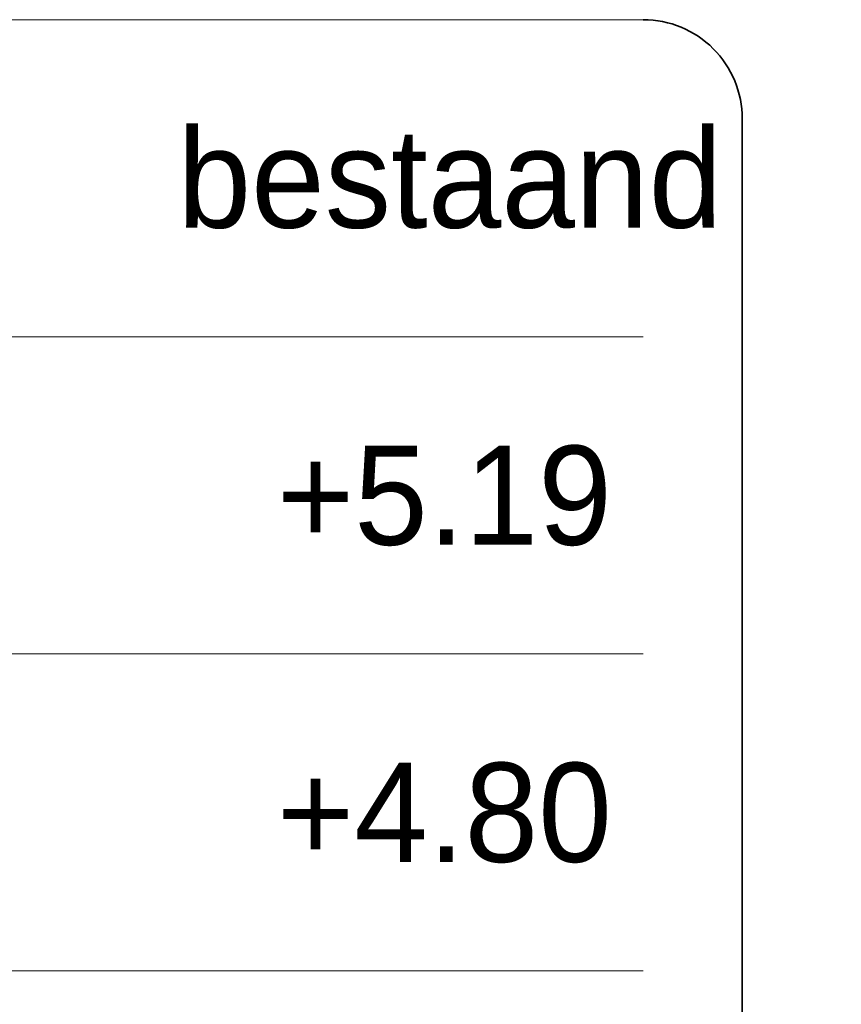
# Model space of a CAD drawing. Header units: metres. Extents: x 1155 to 1506, y 1546 to 1980.
# Tile 26 of 27: x 1308 to 1350, y 1930 to 1980. Entities that reach past the tile are written whole.
import ezdxf
from ezdxf.enums import TextEntityAlignment as Align

# ---------------------------------------------------------------- set-up
doc = ezdxf.new("R2010")
doc.units = ezdxf.units.M
doc.header["$LTSCALE"] = 0.1
doc.styles.add('StagCAD', font='StagCAD.ttf')

msp = doc.modelspace()

# ---------------------------------------------------------------- linework, layer by layer
at = {"layer": 'Defpoints', "color": 250, "lineweight": 0}
for points in [[(1339.966, 1980.151), (1208.8, 1980.151)], [(1339.966, 1964.151), (1208.8, 1964.151)], [(1339.966, 1948.151), (1208.8, 1948.151)], [(1339.966, 1932.151), (1208.8, 1932.151)]]:
    msp.add_lwpolyline(points, dxfattribs=at)
at = {"layer": 'Defpoints', "color": 6, "lineweight": 35}
msp.add_lwpolyline([(1339.966, 1836.151), (1339.966, 1836.151, 0.414214), (1344.966, 1841.151), (1344.966, 1904.601), (1344.966, 1904.601, -0.414214), (1349.966, 1909.601), (1349.966, 1909.601), (1349.966, 1909.601, -0.414214), (1344.966, 1914.601), (1344.966, 1914.601), (1344.966, 1975.151, 0.414214), (1339.966, 1980.151), (1339.966, 1980.151)], format="xyb", dxfattribs=at)

# ---------------------------------------------------------------- texts
at = {"layer": 'Defpoints', "color": 3, "lineweight": 50, "style": 'StagCAD'}
for s, p in [('bestaand', (1316.452, 1972.151)), ('+4.80', (1321.467, 1940.151))]:
    msp.add_text(s, height=5, dxfattribs=at).set_placement(p, align=Align.MIDDLE_LEFT)
at = {"layer": 'Defpoints', "color": 1, "lineweight": 50, "style": 'StagCAD'}
msp.add_text('+5.19', height=5, dxfattribs=at).set_placement((1321.467, 1956.151), align=Align.MIDDLE_LEFT)

doc.saveas('drawing.dxf')
